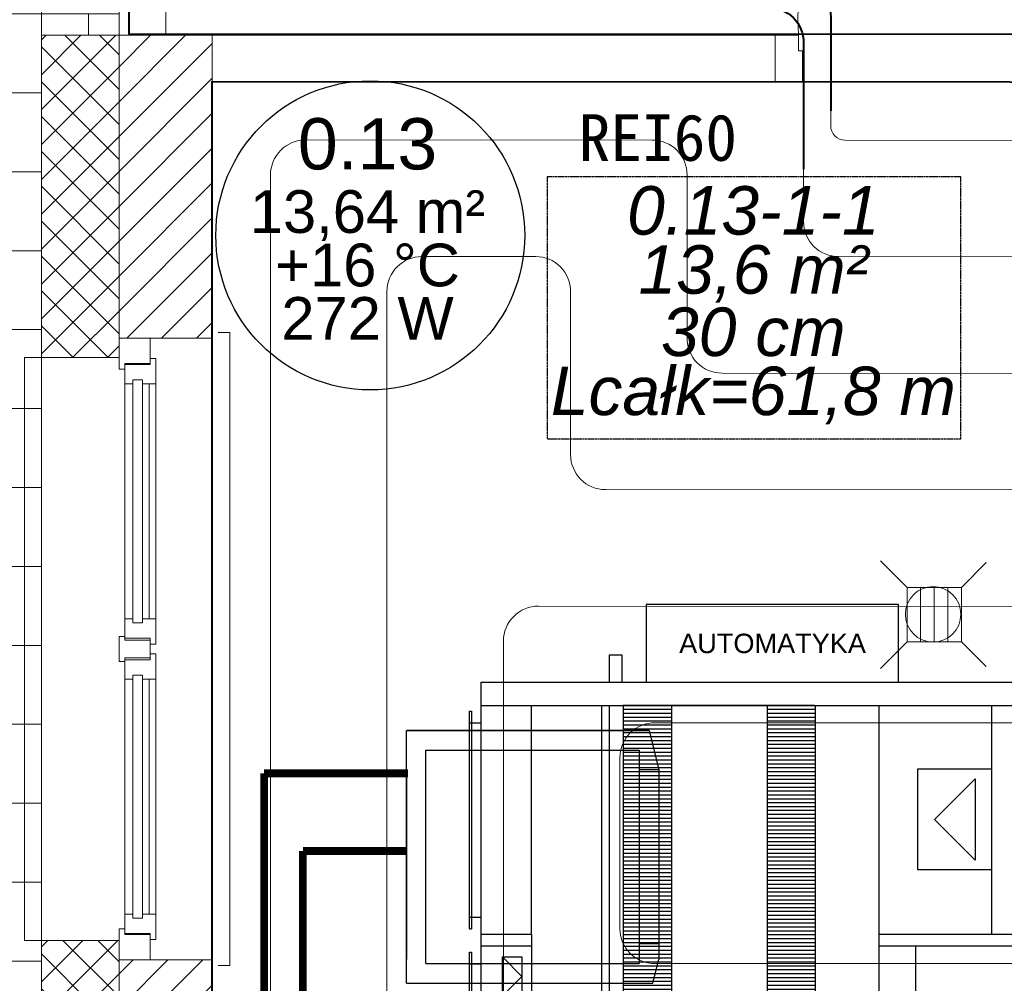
# Model space of a CAD drawing. Header units: millimetres. Extents: x -17122 to 7392, y -6480 to -3200.
# Tile 10 of 70: x -2951 to -2698, y -4936 to -4688. Entities that reach past the tile are written whole.
import ezdxf
from ezdxf.enums import TextEntityAlignment as Align
from ezdxf.lldxf.tags import DXFTag

# ---------------------------------------------------------------- set-up
doc = ezdxf.new("R2010")
doc.units = ezdxf.units.MM
for name, pattern in [('HIDDEN2', [4.7625, 3.175, -1.5875]), ('HIDDENX2', [0.1905, 0.127, -0.0635]), ('VERDECKT2', [4.7625, 3.175, -1.5875])]:
    doc.linetypes.add(name, pattern=pattern)
doc.layers.add('_k_niewidoczna', color=72, linetype='Continuous', lineweight=9, plot=False)
for name, color, linetype, lineweight in [('_k_stolarka', 7, 'Continuous', 13), ('_k_wyposażenia', 251, 'Continuous', 9), ('_k_zarys', 7, 'HIDDEN2', 20), ('_k_ściany', 7, 'Continuous', 0), ('IS_b717ccf2-f286-464b-8c1c-720d6d4c2098__k_kreskowanie', 250, 'Continuous', 5), ('IS_b717ccf2-f286-464b-8c1c-720d6d4c2098__k_wyposażenia', 251, 'Continuous', 5), ('IS_Przyłącze (powrotne)', 5, 'Continuous', 40), ('IS_Przyłącze (zasilające)', 1, 'Continuous', 40), ('Vaillant_K_KM_RL', 153, 'VERDECKT2', 30), ('Vaillant_K_KM_VL', 233, 'Continuous', 30), ('WEN_N-_ZLICZAC', 5, 'Continuous', 30)]:
    doc.layers.add(name, color=color, linetype=linetype, lineweight=lineweight)
for name, color, linetype, lineweight, true_color in [('Default', 7, 'Continuous', 15, 0x000000), ('IS_b717ccf2-f286-464b-8c1c-720d6d4c2098__k_ocieplenie', 7, 'Continuous', 13, 0x000000), ('IS_b717ccf2-f286-464b-8c1c-720d6d4c2098__k_opis', 7, 'Continuous', 5, 0x000000), ('IS_b717ccf2-f286-464b-8c1c-720d6d4c2098__k_ściany', 7, 'Continuous', 5, 0x000000), ('IS_Heating_cooling floor', 7, 'HIDDENX2', 5, 0x008000), ('IS_Room (Automatic)', 7, 'Continuous', 5, 0xffffff), ('IS_Strefa podłóg', 7, 'Continuous', 40, 0x008000), ('IS_Strop1', 7, 'Continuous', 5, 0x000080), ('IS_Wężownica OChP', 7, 'Continuous', 5, 0x800080)]:
    doc.layers.add(name, color=color, linetype=linetype, lineweight=lineweight, true_color=true_color)
doc.layers.add('IS_Zimna_woda', color=5, linetype='SOLID', true_color=0x0000ff)
doc.layers.add('OPAL_COMPACT', color=7, linetype='Continuous')
doc.styles.add('Arial_____', font='arial.ttf')
doc.styles.add('Arial__I__', font='ariali.ttf')
doc.styles.add('GENERATED_STYLE_1', font='MS Gothic.ttf')
doc.styles.get("Standard").update_dxf_attribs({"font": 'arial.ttf'})
tags = doc.linetypes.add('SOLID', pattern=[10, 10, 0]).pattern_tags.tags
tags[6:7] = [DXFTag(74, 4), DXFTag(75, 0), DXFTag(340, '0'), DXFTag(46, 0.0), DXFTag(50, 0.0), DXFTag(44, 0.0), DXFTag(45, 0.0)]
tags[4:5] = [DXFTag(74, 4), DXFTag(75, 0), DXFTag(340, '0'), DXFTag(46, 0.0), DXFTag(50, 0.0), DXFTag(44, 0.0), DXFTag(45, 0.0)]

# ---------------------------------------------------------------- blocks, each defined once
blk = doc.blocks.new('D_130w')
at = {"layer": '_k_niewidoczna', "lineweight": 0, "ltscale": 3}
blk.add_lwpolyline([(0, 140), (0, 10)], dxfattribs=at)
at = {"layer": '_k_stolarka', "lineweight": 0, "ltscale": 2}
for points in [[(-12, 150), (0, 150), (0, 140), (-8, 140), (-8, 142), (-12, 142), (-12, 150)], [(-91.96, 140), (-22, 140)], [(-46.01, 10), (-22, 10)], [(-12, 0), (0, 0), (0, 10), (-8, 10), (-8, 8), (-12, 8), (-12, 0)]]:
    blk.add_lwpolyline(points, dxfattribs=at)
for points in [[(-12, 142), (-12, 138), (-101.98, 138), (-101.98, 142)], [(-101.98, 142), (-101.98, 138), (-91.96, 138), (-91.96, 142)], [(-22, 142), (-22, 138), (-12, 138), (-12, 142)], [(-56.01, 8), (-56.01, 12), (-46.01, 12), (-46.01, 8)], [(-12, 8), (-12, 12), (-46.01, 12), (-46.01, 8)], [(-22, 8), (-22, 12), (-12, 12), (-12, 8)]]:
    blk.add_lwpolyline(points, close=True, dxfattribs=at)
for centre, radius, start, end in [((-11.97, 142.11), 90.11, 182.6174, 270), ((-11.85, 7.63), 44.37, 90.1531, 174.3519)]:
    blk.add_arc(centre, radius, start, end, dxfattribs=at)
blk = doc.blocks.new('D_90')
at = {"layer": '_k_niewidoczna', "lineweight": 0}
blk.add_lwpolyline([(135862.75, 36163.65), (135952.75, 36163.65)], dxfattribs=at)
at = {"layer": '_k_stolarka', "lineweight": 0}
for points in [[(135855.75, 36151.65), (135855.75, 36163.65), (135862.75, 36163.65), (135862.75, 36155.65), (135861.75, 36155.65), (135861.75, 36151.65), (135855.75, 36151.65)], [(135959.75, 36151.65), (135959.75, 36163.65), (135952.75, 36163.65), (135952.75, 36155.65), (135953.75, 36155.65), (135953.75, 36151.65), (135959.75, 36151.65)]]:
    blk.add_lwpolyline(points, dxfattribs=at)
blk.add_lwpolyline([(135861.75, 36151.65), (135865.75, 36151.65), (135865.75, 36061.65), (135861.75, 36061.65)], close=True, dxfattribs=at)
blk.add_lwpolyline([(135865.75, 36061.65, 0.441517), (135953.75, 36151.65)], format="xyb", dxfattribs=at)
at = {"layer": '_k_ściany', "lineweight": 0}
for points in [[(135855.75, 36151.65), (135855.75, 36163.65)], [(135959.75, 36151.65), (135959.75, 36163.65)]]:
    blk.add_lwpolyline(points, dxfattribs=at)
blk = doc.blocks.new('b717ccf2-f286-464b-8c1c-720d6d4c2098')
at = {"layer": 'IS_b717ccf2-f286-464b-8c1c-720d6d4c2098__k_kreskowanie', "lineweight": 0, "ltscale": 2}
h = blk.add_hatch(dxfattribs=at)
h.set_pattern_fill('ANSI37-D9591608-75E2-48B7-82E3-05F', color=256, scale=2, style=0, pattern_type=2)
h.set_pattern_definition([(45, (-5636.062, 4335.4616), (-4.490128, 4.490128), []), (135, (-5636.062, 4335.4616), (-4.490128, -4.490128), [])])
h.paths.add_polyline_path([(-963.83, -744.64), (-963.83, -724.64), (-1535.83, -724.64), (-1535.83, -589.64), (-1555.83, -589.64), (-1555.83, -744.64)], flags=0)
h.paths.add_polyline_path([(-713.83, -644.64), (-713.83, -624.64), (-756.83, -624.64), (-756.83, -724.64), (-853.83, -724.64), (-853.83, -744.64), (-736.83, -744.64), (-736.83, -644.64)], flags=0)
h.paths.add_polyline_path([(309.17, 82.36), (329.17, 82.36), (329.17, 309.36), (-326.83, 309.36), (-326.83, 289.36), (309.17, 289.36)], flags=0)
h.paths.add_polyline_path([(309.17, -317.64), (329.17, -317.64), (329.17, -117.64), (309.17, -117.64)], flags=0)
h.paths.add_polyline_path([(225.67, -724.64), (225.67, -744.64), (329.17, -744.64), (329.17, -517.64), (309.17, -517.64), (309.17, -724.64)], flags=0)
h.paths.add_polyline_path([(-34.33, -724.64), (-34.33, -744.64), (115.67, -744.64), (115.67, -724.64)], flags=0)
h.paths.add_polyline_path([(-404.33, -744.64), (-404.33, -724.64), (-500.83, -724.64), (-500.83, -644.64), (-500.83, -624.64), (-543.83, -624.64), (-543.83, -644.64), (-520.83, -644.64), (-520.83, -744.64)], flags=0)
h.paths.add_polyline_path([(-294.33, -724.64), (-294.33, -744.64), (-144.33, -744.64), (-144.33, -724.64)], flags=0)
h.paths.add_polyline_path([(-1535.83, -356.64), (-1555.83, -356.64), (-1555.83, -439.64), (-1535.83, -439.64)], flags=0)
h.paths.add_polyline_path([(-1535.83, -124.04), (-1555.83, -124.04), (-1555.83, -206.64), (-1535.83, -206.64)], flags=0)
h.paths.add_polyline_path([(-1535.83, 108.56), (-1555.83, 108.56), (-1555.83, 25.96), (-1535.83, 25.96)], flags=0)
h.paths.add_polyline_path([(-1267.27, 289.36), (-1267.27, 309.36), (-1555.83, 309.36), (-1555.83, 212.56), (-1535.83, 212.56), (-1535.83, 289.36)], flags=0)
h.paths.add_polyline_path([(-856.81, 309.36), (-856.81, 289.36), (-436.83, 289.36), (-436.83, 309.36)], flags=0)
h.paths.add_polyline_path([(-966.81, 289.36), (-966.81, 309.36), (-1157.27, 309.36), (-1157.27, 289.36)], flags=0)
h = blk.add_hatch(dxfattribs=at)
h.set_pattern_fill('ANSI31-D9591608-75E2-48B7-82E3-05F', color=256, scale=2, style=0, pattern_type=2)
h.set_pattern_definition([(45, (-5636.062, 4335.4616), (-4.490128, 4.490128), [])])
h.paths.add_polyline_path([(-713.83, -624.64), (-713.83, -600.64), (-780.83, -600.64), (-780.83, -700.64), (-848.83, -700.64), (-848.83, -724.64), (-756.83, -724.64), (-756.83, -624.64)], flags=0)
h.paths.add_polyline_path([(285.17, 82.36), (309.17, 82.36), (309.17, 289.36), (-321.83, 289.36), (-321.83, 265.36), (-221.83, 265.36), (-221.83, 39.36), (-203.83, 39.36), (-203.83, 265.36), (285.17, 265.36)], flags=0)
h.paths.add_polyline_path([(285.17, -317.64), (309.17, -317.64), (309.17, -117.64), (285.17, -117.64)], flags=0)
h.paths.add_polyline_path([(230.67, -700.64), (230.67, -724.64), (309.17, -724.64), (309.17, -517.64), (285.17, -517.64), (285.17, -700.64)], flags=0)
h.paths.add_polyline_path([(-29.33, -700.64), (-29.33, -724.64), (110.67, -724.64), (110.67, -700.64)], flags=0)
h.paths.add_polyline_path([(-289.33, -700.64), (-289.33, -724.64), (-149.33, -724.64), (-149.33, -700.64), (-203.83, -700.64), (-203.83, -356.64), (-221.83, -356.64), (-221.83, -700.64)], flags=0)
h.paths.add_polyline_path([(-409.33, -724.64), (-409.33, -700.64), (-476.83, -700.64), (-476.83, -624.64), (-476.83, -600.64), (-543.83, -600.64), (-543.83, -624.64), (-500.83, -624.64), (-500.83, -724.64)], flags=0)
h.paths.add_polyline_path([(-1535.83, -434.64), (-1511.83, -434.64), (-1511.83, -356.64), (-1535.83, -356.64)], flags=0)
h.paths.add_polyline_path([(-1511.83, -594.64), (-1535.83, -594.64), (-1535.83, -724.64), (-968.83, -724.64), (-968.83, -700.64), (-1511.83, -700.64)], flags=0)
h.paths.add_polyline_path([(-1511.83, 108.56), (-1535.83, 108.56), (-1535.83, 30.96), (-1511.83, 30.96)], flags=0)
h.paths.add_polyline_path([(-1272.27, 265.36), (-1272.27, 289.36), (-1535.83, 289.36), (-1535.83, 212.56), (-1511.83, 212.56), (-1511.83, 265.36)], flags=0)
h.paths.add_polyline_path([(-971.81, 265.36), (-971.81, 289.36), (-1152.27, 289.36), (-1152.27, 265.36)], flags=0)
h.paths.add_polyline_path([(-851.81, 289.36), (-851.81, 265.36), (-441.83, 265.36), (-441.83, 289.36)], flags=0)
h.paths.add_polyline_path([(-1443.83, -206.64), (-1443.83, -188.64), (-1511.83, -188.64), (-1511.83, -129.04), (-1535.83, -129.04), (-1535.83, -206.64)], flags=0)
h.paths.add_polyline_path([(-1339.83, -188.64), (-1339.83, -206.64), (-1255.41, -206.64), (-1255.41, -188.64)], flags=0)
h.paths.add_polyline_path([(-1037.81, -206.64), (-1037.81, -188.64), (-1151.41, -188.64), (-1151.41, -206.64)], flags=0)
h.paths.add_polyline_path([(-803.81, -206.64), (-803.81, -188.64), (-933.81, -188.64), (-933.81, -206.64)], flags=0)
h.paths.add_polyline_path([(-438.83, -188.64), (-438.83, -206.64), (-203.83, -206.64), (-203.83, -64.64), (-221.83, -64.64), (-221.83, -188.64)], flags=0)
h.paths.add_polyline_path([(-530.83, -206.64), (-530.83, -188.64), (-699.81, -188.64), (-699.81, -206.64)], flags=0)
h = blk.add_hatch(dxfattribs=at)
h.set_pattern_fill('AR-B816-D9591608-75E2-48B7-82E3-05', color=256, scale=0.1, style=0, pattern_type=2)
h.set_pattern_definition([(0, (-5636.062, 4335.462), (0, 20.32), []), (90, (-5636.062, 4335.462), (-20.32, 20.32), [20.32, -20.32])])
h.paths.add_polyline_path([(-1555.83, 242.36), (-1755.83, 242.36), (-1755.83, 85.36), (-1555.83, 85.36), (-1555.83, 108.56), (-1535.83, 108.56), (-1535.83, 212.56), (-1555.83, 212.56)], flags=0)
h.paths.add_polyline_path([(-703.83, -729.64), (-703.83, -649.64), (-553.83, -649.64), (-553.83, -729.64)], flags=0)
h.paths.add_polyline_path([(-520.83, -744.64), (-520.83, -644.64), (-543.83, -644.64), (-543.83, -624.64), (-713.83, -624.64), (-713.83, -644.64), (-736.83, -644.64), (-736.83, -744.64), (-1555.83, -744.64), (-1555.83, -356.64), (-1535.83, -356.64), (-1535.83, -206.64), (-1555.83, -206.64), (-1755.83, -206.64), (-1755.83, -944.64), (-520.83, -944.64)], flags=0)
at = {"layer": '_k_stolarka', "lineweight": 0}
for points in [[(-1510.33, -433.14), (-1507.33, -433.14), (-1507.33, -596.14), (-1510.33, -596.14)], [(-1527.83, -434.64), (-1535.83, -434.64), (-1535.83, -442.64), (-1534.33, -442.64), (-1534.33, -441.14), (-1527.83, -441.14), (-1527.83, -434.64)], [(-1555.83, -439.64), (-1560.17, -439.64), (-1560.17, -589.64), (-1555.83, -589.64)], [(-1527.83, -439.89), (-1526.33, -439.89), (-1526.33, -446.39), (-1529.83, -446.39), (-1529.83, -445.39), (-1532.33, -445.39), (-1532.33, -446.39), (-1534.33, -446.39), (-1534.33, -441.39), (-1527.83, -441.39), (-1527.83, -439.89)], [(-1528.08, -506.89), (-1528.08, -446.39)], [(-1526.33, -513.39), (-1527.83, -513.39), (-1527.83, -511.89), (-1534.33, -511.89), (-1534.33, -506.89), (-1532.33, -506.89), (-1532.33, -507.89), (-1529.83, -507.89), (-1529.83, -506.89), (-1526.33, -506.89), (-1526.33, -513.39)], [(-1526.33, -515.89), (-1527.83, -515.89), (-1527.83, -517.39), (-1534.33, -517.39), (-1534.33, -517.89), (-1534.33, -522.39), (-1532.33, -522.39), (-1532.33, -521.39), (-1529.83, -521.39), (-1529.83, -522.39), (-1526.33, -522.39), (-1526.33, -515.89)], [(-1528.08, -582.89), (-1528.08, -522.39)], [(-1527.83, -589.39), (-1526.33, -589.39), (-1526.33, -582.89), (-1529.83, -582.89), (-1529.83, -583.89), (-1532.33, -583.89), (-1532.33, -582.89), (-1534.33, -582.89), (-1534.33, -587.89), (-1527.83, -587.89), (-1527.83, -589.39)], [(-1527.83, -594.64), (-1535.83, -594.64), (-1535.83, -586.64), (-1534.33, -586.64), (-1534.33, -588.14), (-1527.83, -588.14), (-1527.83, -594.64)]]:
    blk.add_lwpolyline(points, dxfattribs=at)
for points in [[(-1534.33, -446.39), (-1534.33, -506.89), (-1532.33, -506.89), (-1532.33, -446.39)], [(-1526.33, -446.39), (-1526.33, -506.89), (-1529.83, -506.89), (-1529.83, -446.39)], [(-1527.83, -512.39), (-1527.83, -516.89), (-1534.33, -516.89), (-1534.33, -517.89), (-1535.83, -517.89), (-1535.83, -511.39), (-1534.33, -511.39), (-1534.33, -512.39)], [(-1534.33, -522.39), (-1534.33, -582.89), (-1532.33, -582.89), (-1532.33, -522.39)], [(-1529.83, -582.89), (-1529.83, -522.39), (-1526.33, -522.39), (-1526.33, -582.89)]]:
    blk.add_lwpolyline(points, close=True, dxfattribs=at)
at = {"layer": '_k_zarys', "lineweight": 0, "ltscale": 2}
for points in [[(-1511.83, -434.64), (-1511.83, -594.64)], [(-1555.83, -439.64), (-1555.83, -589.64)]]:
    blk.add_lwpolyline(points, dxfattribs=at)
at = {"layer": '_k_ściany', "lineweight": 0}
for points in [[(-1511.83, -434.64), (-1535.83, -434.64), (-1535.83, -439.64), (-1555.83, -439.64)], [(-1511.83, -594.64), (-1535.83, -594.64), (-1535.83, -589.64), (-1555.83, -589.64)]]:
    blk.add_lwpolyline(points, dxfattribs=at)
at = {"layer": 'IS_b717ccf2-f286-464b-8c1c-720d6d4c2098__k_ocieplenie', "lineweight": 0}
blk.add_lwpolyline([(-1555.83, -589.64), (-1555.83, -744.64), (-963.83, -744.64)], dxfattribs=at)
for points in [[(-1535.83, -356.64, 0), (-1555.83, -356.64, 0)], [(-1555.83, -356.64, 0), (-1555.83, -439.64, 0)]]:
    blk.add_polyline3d(points, dxfattribs=at)
at = {"layer": 'IS_b717ccf2-f286-464b-8c1c-720d6d4c2098__k_ściany', "lineweight": 0}
for points in [[(-1366.83, -356.64), (-1511.83, -356.64), (-1511.83, -368.64), (-1366.83, -368.64)], [(-1535.83, -594.64), (-1535.83, -724.64), (-968.83, -724.64)], [(-1511.83, -594.64), (-1511.83, -700.64), (-968.83, -700.64)]]:
    blk.add_lwpolyline(points, dxfattribs=at)
for points in [[(-1511.83, -356.64, 0), (-1535.83, -356.64, 0)], [(-1535.83, -356.64, 0), (-1535.83, -434.64, 0)], [(-1511.83, -356.64, 0), (-1511.83, -434.64, 0)]]:
    blk.add_polyline3d(points, dxfattribs=at)
at = {"layer": 'IS_b717ccf2-f286-464b-8c1c-720d6d4c2098__k_wyposażenia', "lineweight": 0}
blk.add_blockref('D_130w', (-1523.83, -356.64), dxfattribs=at)
at = {"layer": 'IS_b717ccf2-f286-464b-8c1c-720d6d4c2098__k_ściany', "lineweight": 0, "ltscale": 2, "rotation": 180}
blk.add_blockref('D_90', (134592.93, 35795.01), dxfattribs=at)
at = {"layer": 'IS_b717ccf2-f286-464b-8c1c-720d6d4c2098__k_opis', "lineweight": 0, "insert": (-1397.06, -389.17), "char_height": 12, "attachment_point": 8, "style": 'GENERATED_STYLE_1'}
blk.add_mtext('REI60', dxfattribs=at)
blk = doc.blocks.new('kratka_sc')
at = {"layer": '_k_wyposażenia', "flags": 128}
for points in [[(352121.24, 25947.58), (352114.84, 25953.98)], [(352135.24, 25947.58), (352142.06, 25954.41)], [(352124.74, 25947.58), (352124.74, 25933.58)], [(352128.24, 25947.58), (352128.24, 25933.58)], [(352131.74, 25947.58), (352131.74, 25933.58)], [(352121.24, 25933.58), (352114.89, 25927.24)], [(352135.24, 25933.58), (352142.06, 25926.76)]]:
    blk.add_lwpolyline(points, dxfattribs=at)
blk.add_lwpolyline([(352121.24, 25947.58), (352135.24, 25947.58), (352135.24, 25933.58), (352121.24, 25933.58)], close=True, dxfattribs=at)
at = {"layer": '_k_wyposażenia'}
blk.add_circle((352128.52, 25940.67), 7.15, dxfattribs=at)
blk = doc.blocks.new('A$C1C800824')
at = {"layer": 'OPAL_COMPACT'}
for p, q in [((360.6, 1400), (392.6, 1400)), ((360.6, 1330), (360.6, 1400)), ((392.6, 1400), (392.6, 1330)), ((30, 0), (30, 1330)), ((30, 1330), (1620, 1330)), ((1620, 1330), (1620, 0)), ((1620, 670), (1620, 1325)), ((30, 1270), (1620, 1270)), ((160, 680), (160, 1270)), ((340.6, 1270), (395.6, 1270)), ((340.6, 270), (340.6, 1270)), ((360.6, 270), (360.6, 1270)), ((889.1, 1270), (395, 1270)), ((395.6, 1270), (395.6, 270)), ((520.6, 1270), (520.6, 270)), ((766.6, 1270), (766.6, 270)), ((891.6, 270), (891.6, 1270)), ((1055, 60), (1055, 1270)), ((1345, 1270), (1345, 680)), ((1490, 680), (1490, 1270)), ((0, 1255), (5, 1255)), ((0, 695), (0, 1255)), ((5, 1255), (5, 695)), ((395.6, 1260), (520.6, 1260)), ((395.6, 1250), (520.6, 1250)), ((766.6, 1260), (891.6, 1260)), ((766.6, 1250), (891.6, 1250)), ((1650, 1255), (1645, 1255)), ((1645, 1255), (1645, 695)), ((1650, 695), (1650, 1255)), ((0, 1225), (30, 1225)), ((0, 1225), (30, 1225)), ((5, 1225), (30, 1225)), ((30, 725), (30, 1225)), ((395.6, 1240), (520.6, 1240)), ((395.6, 1230), (520.6, 1230)), ((395.6, 1220), (520.6, 1220)), ((766.6, 1240), (891.6, 1240)), ((766.6, 1230), (891.6, 1230)), ((766.6, 1220), (891.6, 1220)), ((1620, 725), (1620, 1225)), ((1650, 1225), (1620, 1225)), ((1650, 1225), (1620, 1225)), ((1645, 1225), (1620, 1225)), ((395.6, 1210), (520.6, 1210)), ((395.6, 1200), (520.6, 1200)), ((766.6, 1210), (891.6, 1210)), ((766.6, 1200), (891.6, 1200)), ((395.6, 1190), (520.6, 1190)), ((395.6, 1180), (520.6, 1180)), ((395.6, 1170), (520.6, 1170)), ((766.6, 1190), (891.6, 1190)), ((766.6, 1180), (891.6, 1180)), ((766.6, 1170), (891.6, 1170)), ((395.6, 1160), (520.6, 1160)), ((395.6, 1150), (520.6, 1150)), ((766.6, 1160), (891.6, 1160)), ((766.6, 1150), (891.6, 1150)), ((395.6, 1140), (520.6, 1140)), ((395.6, 1130), (520.6, 1130)), ((395.6, 1120), (520.6, 1120)), ((766.6, 1140), (891.6, 1140)), ((766.6, 1130), (891.6, 1130)), ((766.6, 1120), (891.6, 1120)), ((395.6, 1110), (520.6, 1110)), ((395.6, 1100), (520.6, 1100)), ((766.6, 1110), (891.6, 1110)), ((766.6, 1100), (891.6, 1100)), ((395.6, 1090), (520.6, 1090)), ((395.6, 1080), (520.6, 1080)), ((395.6, 1070), (520.6, 1070)), ((766.6, 1090), (891.6, 1090)), ((766.6, 1080), (891.6, 1080)), ((766.6, 1070), (891.6, 1070)), ((395.6, 1060), (520.6, 1060)), ((395.6, 1050), (520.6, 1050)), ((395.6, 1040), (520.6, 1040)), ((766.6, 1060), (891.6, 1060)), ((766.6, 1050), (891.6, 1050)), ((766.6, 1040), (891.6, 1040)), ((395.6, 1030), (520.6, 1030)), ((395.6, 1020), (520.6, 1020)), ((766.6, 1030), (891.6, 1030)), ((766.6, 1020), (891.6, 1020)), ((395.6, 1010), (520.6, 1010)), ((395.6, 1000), (520.6, 1000)), ((395.6, 990), (520.6, 990)), ((766.6, 1010), (891.6, 1010)), ((766.6, 1000), (891.6, 1000)), ((766.6, 990), (891.6, 990)), ((395.6, 980), (520.6, 980)), ((395.6, 970), (520.6, 970)), ((766.6, 980), (891.6, 980)), ((766.6, 970), (891.6, 970)), ((395.6, 960), (520.6, 960)), ((395.6, 950), (520.6, 950)), ((395.6, 940), (520.6, 940)), ((766.6, 960), (891.6, 960)), ((766.6, 950), (891.6, 950)), ((766.6, 940), (891.6, 940)), ((395.6, 930), (520.6, 930)), ((395.6, 920), (520.6, 920)), ((766.6, 930), (891.6, 930)), ((766.6, 920), (891.6, 920)), ((395.6, 910), (520.6, 910)), ((395.6, 900), (520.6, 900)), ((395.6, 890), (520.6, 890)), ((766.6, 910), (891.6, 910)), ((766.6, 900), (891.6, 900)), ((766.6, 890), (891.6, 890)), ((395.6, 880), (520.6, 880)), ((395.6, 870), (520.6, 870)), ((766.6, 880), (891.6, 880)), ((766.6, 870), (891.6, 870)), ((395.6, 860), (520.6, 860)), ((395.6, 850), (520.6, 850)), ((395.6, 840), (520.6, 840)), ((766.6, 860), (891.6, 860)), ((766.6, 850), (891.6, 850)), ((766.6, 840), (891.6, 840)), ((395.6, 830), (520.6, 830)), ((395.6, 820), (520.6, 820)), ((766.6, 830), (891.6, 830)), ((766.6, 820), (891.6, 820)), ((395.6, 810), (520.6, 810)), ((395.6, 800), (520.6, 800)), ((395.6, 790), (520.6, 790)), ((766.6, 810), (891.6, 810)), ((766.6, 800), (891.6, 800)), ((766.6, 790), (891.6, 790)), ((395, 770), (520.6, 770)), ((395.6, 780), (520.6, 780)), ((766.6, 780), (891.6, 780)), ((766.6, 770), (891.6, 770)), ((395.6, 760), (520.6, 760)), ((395.6, 750), (520.6, 750)), ((395.6, 740), (520.6, 740)), ((766.6, 760), (891.6, 760)), ((766.6, 750), (891.6, 750)), ((766.6, 740), (891.6, 740)), ((0, 725), (30, 725)), ((5, 725), (30, 725)), ((395.6, 730), (520.6, 730)), ((395.6, 720), (520.6, 720)), ((766.6, 730), (891.6, 730)), ((766.6, 720), (891.6, 720)), ((1650, 725), (1620, 725)), ((1645, 725), (1620, 725)), ((0, 695), (5, 695)), ((395.6, 710), (520.6, 710)), ((395.6, 700), (520.6, 700)), ((395.6, 690), (520.6, 690)), ((766.6, 710), (891.6, 710)), ((766.6, 700), (891.6, 700)), ((766.6, 690), (891.6, 690)), ((1650, 695), (1645, 695)), ((160, 680), (30, 680)), ((30, 160), (30, 660)), ((160, 680), (160, 650)), ((395.6, 680), (520.6, 680)), ((395.6, 670), (520.6, 670)), ((395.6, 660), (520.6, 660)), ((766.6, 680), (891.6, 680)), ((766.6, 670), (891.6, 670)), ((766.6, 660), (891.6, 660)), ((1620, 680), (1055, 680)), ((1620, 0), (1620, 660)), ((0, 635), (5, 635)), ((0, 75), (0, 635)), ((5, 635), (5, 75)), ((160, 650), (30, 650)), ((160, 650), (160, 60)), ((395.6, 650), (520.6, 650)), ((395.6, 640), (520.6, 640)), ((766.6, 650), (891.6, 650)), ((766.6, 640), (891.6, 640)), ((1620, 650), (1055, 650)), ((1150, 60), (1150, 650)), ((1650, 635), (1645, 635)), ((1645, 635), (1645, 75)), ((1650, 75), (1650, 635)), ((395.6, 630), (520.6, 630)), ((395.6, 620), (520.6, 620)), ((395.6, 610), (520.6, 610)), ((766.6, 630), (891.6, 630)), ((766.6, 620), (891.6, 620)), ((766.6, 610), (891.6, 610)), ((0, 605), (30, 605)), ((0, 605), (30, 605)), ((5, 605), (30, 605)), ((30, 105), (30, 605)), ((395.6, 600), (520.6, 600)), ((395.6, 590), (520.6, 590)), ((766.6, 600), (891.6, 600)), ((766.6, 590), (891.6, 590)), ((1620, 105), (1620, 605)), ((1650, 605), (1620, 605)), ((1650, 605), (1620, 605)), ((1645, 605), (1620, 605)), ((395.6, 580), (520.6, 580)), ((395.6, 570), (520.6, 570)), ((395.6, 560), (520.6, 560)), ((766.6, 580), (891.6, 580)), ((766.6, 570), (891.6, 570)), ((766.6, 560), (891.6, 560)), ((395.6, 550), (520.6, 550)), ((395.6, 540), (520.6, 540)), ((766.6, 550), (891.6, 550)), ((766.6, 540), (891.6, 540)), ((395.6, 530), (520.6, 530)), ((395.6, 520), (520.6, 520)), ((395.6, 510), (520.6, 510)), ((766.6, 530), (891.6, 530)), ((766.6, 520), (891.6, 520)), ((766.6, 510), (891.6, 510)), ((395.6, 500), (520.6, 500)), ((395.6, 490), (520.6, 490)), ((766.6, 500), (891.6, 500)), ((766.6, 490), (891.6, 490)), ((395.6, 480), (520.6, 480)), ((395.6, 470), (520.6, 470)), ((395.6, 460), (520.6, 460)), ((766.6, 480), (891.6, 480)), ((766.6, 470), (891.6, 470)), ((766.6, 460), (891.6, 460)), ((395.6, 450), (520.6, 450)), ((395.6, 440), (520.6, 440)), ((766.6, 450), (891.6, 450)), ((766.6, 440), (891.6, 440)), ((395.6, 430), (520.6, 430)), ((395.6, 420), (520.6, 420)), ((395.6, 410), (520.6, 410)), ((766.6, 430), (891.6, 430)), ((766.6, 420), (891.6, 420)), ((766.6, 410), (891.6, 410)), ((395.6, 400), (520.6, 400)), ((395.6, 390), (520.6, 390)), ((766.6, 400), (891.6, 400)), ((766.6, 390), (891.6, 390)), ((395.6, 380), (520.6, 380)), ((395.6, 370), (520.6, 370)), ((395.6, 360), (520.6, 360)), ((766.6, 380), (891.6, 380)), ((766.6, 370), (891.6, 370)), ((766.6, 360), (891.6, 360)), ((395.6, 350), (520.6, 350)), ((395.6, 340), (520.6, 340)), ((395.6, 330), (520.6, 330)), ((766.6, 350), (891.6, 350)), ((766.6, 340), (891.6, 340)), ((766.6, 330), (891.6, 330)), ((395.6, 320), (520.6, 320)), ((395.6, 310), (520.6, 310)), ((766.6, 320), (891.6, 320)), ((766.6, 310), (891.6, 310)), ((395.6, 300), (520.6, 300)), ((395.6, 290), (520.6, 290)), ((395.6, 280), (520.6, 280)), ((766.6, 300), (891.6, 300)), ((766.6, 290), (891.6, 290)), ((766.6, 280), (891.6, 280)), ((395.6, 270), (340.6, 270)), ((395.6, 270), (889.1, 270)), ((395.6, 270), (520.6, 270)), ((778.1, 270), (891.6, 270)), ((568.1, 252.5), (573.1, 252.5)), ((568.1, 77.5), (568.1, 252.5)), ((568.1, 77.5), (568.1, 252.5)), ((573.1, 252.5), (573.1, 77.5)), ((688.1, 252.5), (693.1, 252.5)), ((688.1, 252.5), (688.1, 77.5)), ((693.1, 252.5), (693.1, 77.5)), ((693.1, 222.5), (568.1, 222.5)), ((693.1, 217.5), (568.1, 217.5)), ((0, 105), (30, 105)), ((5, 105), (30, 105)), ((693.1, 112.5), (568.1, 112.5)), ((693.1, 107.5), (568.1, 107.5)), ((1650, 105), (1620, 105)), ((1645, 105), (1620, 105)), ((573.1, 77.5), (568.1, 77.5)), ((693.1, 77.5), (688.1, 77.5)), ((0, 75), (5, 75)), ((1620, 60), (30, 60)), ((1650, 75), (1645, 75)), ((1620, 0), (30, 0))]:
    blk.add_line(p, q, dxfattribs=at)
at = {"layer": 'OPAL_COMPACT', "color": 1}
for p, q in [((1565, 1207.5), (1515, 1242.5)), ((1515, 1242.5), (1565, 1242.5)), ((1515, 707.5), (1515, 1242.5)), ((1565, 1242.5), (1565, 707.5)), ((1515, 1157.5), (1565, 1207.5)), ((1565, 1107.5), (1515, 1157.5)), ((1155, 1106.4), (1345, 1106.4)), ((1155, 846.4), (1155, 1106.4)), ((1345, 1106.4), (1345, 846.4)), ((1515, 1057.5), (1565, 1107.5)), ((1197.7, 976.4), (1302.3, 1080.9)), ((1302.3, 1080.9), (1302.3, 871.8)), ((1565, 1007.5), (1515, 1057.5)), ((1515, 957.5), (1565, 1007.5)), ((1302.3, 871.8), (1197.7, 976.4)), ((1565, 907.5), (1515, 957.5)), ((1515, 857.5), (1565, 907.5)), ((1345, 846.4), (1155, 846.4)), ((1565, 807.5), (1515, 857.5)), ((1515, 757.5), (1565, 807.5)), ((1565, 707.5), (1515, 757.5)), ((1565, 707.5), (1515, 707.5))]:
    blk.add_line(p, q, dxfattribs=at)
at = {"layer": 'OPAL_COMPACT', "color": 5}
for p, q in [((85, 622.5), (135, 572.5)), ((85, 87.5), (85, 622.5)), ((85, 622.5), (135, 622.5)), ((135, 622.5), (135, 87.5)), ((135, 572.5), (85, 522.5)), ((85, 522.5), (135, 472.5)), ((1150, 500), (1150, 240)), ((1340, 500), (1150, 500)), ((1340, 240), (1340, 500)), ((135, 472.5), (85, 422.5)), ((1297.3, 370), (1192.7, 474.5)), ((1192.7, 474.5), (1192.7, 265.5)), ((85, 422.5), (135, 372.5)), ((135, 372.5), (85, 322.5)), ((1192.7, 265.5), (1297.3, 370)), ((85, 322.5), (135, 272.5)), ((135, 272.5), (85, 222.5)), ((1150, 240), (1340, 240)), ((85, 222.5), (135, 172.5)), ((135, 172.5), (85, 122.5)), ((85, 122.5), (135, 87.5)), ((135, 87.5), (85, 87.5))]:
    blk.add_line(p, q, dxfattribs=at)
at = {"layer": 'OPAL_COMPACT'}
blk.add_lwpolyline([(455.6, 1530), (455.6, 1330), (1105.6, 1330), (1105.6, 1530), (455.6, 1530)], dxfattribs=at)
blk.add_circle((630.6, 167), 50, dxfattribs=at)
at = {"layer": 'OPAL_COMPACT', "linetype": 'Continuous'}
blk.add_text('AUTOMATYKA', height=50, dxfattribs=at).set_placement((540.2, 1404.8))
blk = doc.blocks.new('A$C22553C9B')
at = {"layer": 'IS_Zimna_woda', "color": 0, "lineweight": 30}
for p, q in [((10.07, 65), (58.93, 65)), ((10.07, 65), (10.07, 60)), ((54.93, 65), (54.93, 60)), ((0, 0), (0, 62.5)), ((0, 62.5), (0, 0)), ((5, 5), (5, 60)), ((5, 60), (60, 60)), ((60, 5), (5, 5)), ((65, 0), (0, 0)), ((10.07, 0), (58.93, 0))]:
    blk.add_line(p, q, dxfattribs=at)
for points in [[(0, 62.5), (10.07, 65)], [(65, 63.49), (58.93, 65)], [(65, 0), (65, 63.49)], [(60, 5), (60, 60)]]:
    blk.add_lwpolyline(points, dxfattribs=at)

msp = doc.modelspace()

# ---------------------------------------------------------------- block references
at = {"layer": 'Default', "lineweight": 5, "zscale": 100}
msp.add_blockref('b717ccf2-f286-464b-8c1c-720d6d4c2098', (-1389.75, -4335.46), dxfattribs=at)

# ---------------------------------------------------------------- next in the draw order: linework, layer by layer
at = {"lineweight": 30}
msp.add_circle((-2860.88, -4743.62), 39.78, dxfattribs=at)
at = {"layer": 'IS_Heating_cooling floor', "lineweight": 30}
msp.add_lwpolyline([(-2815.32, -4796.02), (-2708.74, -4796.02), (-2708.74, -4728.56), (-2815.32, -4728.56)], close=True, dxfattribs=at)
at = {"layer": 'IS_Przyłącze (powrotne)', "color": 172, "true_color": 0x0000c8, "transparency": 33554687, "extrusion": (0, 0, -1)}
msp.add_lwpolyline([(2477.66, -4535.2), (2477.01, -4535.2, 0.414214), (2476.39, -4535.83), (2476.39, -4557.15, 0.414214), (2485.39, -4566.15), (2748.4, -4566.15, 0.414214), (2756.46, -4558.08), (2756.46, -4557.75, -0.414214), (2764.53, -4549.68), (2902.2, -4549.68, -0.414214), (2911.2, -4558.68), (2911.2, -4669.38, -0.414214), (2902.2, -4678.38), (2751.27, -4678.38, 0.414226), (2742.27, -4687.38), (2742.27, -4704.09), (2742.27, -4711.59)], format="xyb", dxfattribs=at)
at = {"layer": 'IS_Przyłącze (zasilające)', "color": 172, "true_color": 0x0000c8, "transparency": 33554687}
msp.add_lwpolyline([(-2477.66, -4532.5), (-2478.31, -4532.5, 0.414214), (-2478.94, -4533.13), (-2478.94, -4550.96, -0.414214), (-2487.94, -4559.96), (-2743.5, -4559.96, -0.414214), (-2751.29, -4552.16), (-2751.29, -4551.84, 0.414214), (-2759.09, -4544.04), (-2909.17, -4544.04, 0.414214), (-2918.17, -4553.04), (-2918.17, -4676, 0.414214), (-2909.17, -4685), (-2758.25, -4685, -0.414226), (-2749.25, -4694), (-2749.25, -4704.09), (-2749.25, -4726.59)], format="xyb", dxfattribs=at)
at = {"layer": 'IS_Room (Automatic)'}
msp.add_circle((-2860.88, -4743.62), 39.78, dxfattribs=at)
at = {"layer": 'IS_Strefa podłóg'}
for points in [[(-2158.58, -4692.1), (-2922.98, -4691.84), (-2922.98, -4542.1), (-2158.07, -4542.1)], [(-2490.58, -5036.1), (-2901.58, -5036.1), (-2901.58, -4704.05), (-2490.58, -4704.16)]]:
    msp.add_lwpolyline(points, close=True, dxfattribs=at)
at = {"layer": 'IS_Strop1'}
msp.add_lwpolyline([(-2945.58, -4026.1), (-1060.58, -4026.1), (-1060.58, -5080.1), (-1910.58, -5080.1), (-1910.58, -4980.1), (-2126.58, -4980.1), (-2126.58, -5080.1), (-2945.58, -5080.1)], close=True, dxfattribs=at)
at = {"layer": 'IS_Wężownica OChP', "color": 172, "true_color": 0x0000c8, "transparency": 33554687}
for points in [[(-2742.27, -4711.59), (-2742.27, -4715.42, 0.414214), (-2738.6, -4719.09), (-2514.57, -4719.16, -0.414132)], [(-2514.58, -5021.1), (-2877.58, -5021.1, -0.414214), (-2886.58, -5012.1), (-2886.58, -4728.06, -0.414295), (-2877.57, -4719.06), (-2788.25, -4719.08, -0.414214), (-2779.25, -4728.08), (-2779.27, -4770.08, 0.414214), (-2770.27, -4779.09), (-2574.57, -4779.14, -0.414131)], [(-2544.57, -4749.15), (-2740.26, -4749.09, -0.414214), (-2749.26, -4740.09), (-2749.25, -4726.59)], [(-2604.57, -4809.13), (-2800.28, -4809.08, -0.414213), (-2809.27, -4800.07), (-2809.26, -4758.07, 0.414214), (-2818.26, -4749.07), (-2847.57, -4749.06, 0.414295), (-2856.58, -4758.06), (-2856.58, -4982.1, 0.414214), (-2847.58, -4991.1), (-2544.58, -4991.1, 0.414214)], [(-2574.58, -4961.1), (-2817.58, -4961.1, -0.414214), (-2826.58, -4952.1), (-2826.58, -4848.07, -0.414296), (-2817.57, -4839.07), (-2634.57, -4839.12, -0.414133)], [(-2664.57, -4869.12), (-2787.57, -4869.08, 0.414296), (-2796.58, -4878.08), (-2796.58, -4922.1, 0.414214), (-2787.58, -4931.1), (-2604.58, -4931.1, 0.414213)]]:
    msp.add_lwpolyline(points, format="xyb", dxfattribs=at)
at = {"layer": 'Vaillant_K_KM_RL', "color": 4, "ltscale": 0.05, "const_width": 2}
for points in [[(-2888.24, -5289.33), (-2888.24, -4882.1)], [(-2888.24, -4882.1), (-2851.15, -4882.1)]]:
    msp.add_lwpolyline(points, dxfattribs=at)
at = {"layer": 'Vaillant_K_KM_VL', "color": 1, "ltscale": 0.2, "const_width": 2}
for points in [[(-2878.24, -5289.33), (-2878.24, -4902.1)], [(-2878.24, -4902.1), (-2851.58, -4902.1)]]:
    msp.add_lwpolyline(points, dxfattribs=at)

# ---------------------------------------------------------------- next in the draw order: block references
at = {"rotation": 270}
msp.add_blockref('A$C22553C9B', (-2851.58, -4871.1), dxfattribs=at)
at = {"layer": '_k_wyposażenia', "lineweight": 0, "xscale": -1}
msp.add_blockref('kratka_sc', (349412.63, -30781.84), dxfattribs=at)
at = {"layer": 'WEN_N-_ZLICZAC', "xscale": 0.1, "yscale": 0.1, "zscale": 0.1}
msp.add_blockref('A$C1C800824', (-2835.33, -4991.63), dxfattribs=at)

# ---------------------------------------------------------------- next in the draw order: texts
at = {"layer": 'IS_Heating_cooling floor', "color": 96, "true_color": 0x008000, "transparency": 33554687, "style": 'Arial__I__'}
for s, p in [('0.13-1-1', (-2762.2, -4747.19)), ('30 cm', (-2762.2, -4778.44))]:
    msp.add_text(s, height=12.5, dxfattribs=at).set_placement(p, align=Align.BOTTOM_CENTER)
for s, p in [('13,6 m²', (-2762.2, -4752.4)), ('Lcałk=61,8 m', (-2762.2, -4783.65))]:
    msp.add_text(s, height=12.5, dxfattribs=at).set_placement(p, align=Align.MIDDLE_CENTER)
at = {"layer": 'IS_Room (Automatic)', "color": 18, "true_color": 0x000000, "transparency": 33554687, "style": 'Arial_____'}
msp.add_text('0.13', height=13.2, dxfattribs=at).set_placement((-2861.58, -4730.61), align=Align.BOTTOM_CENTER)
for s, p in [('13,64 m²', (-2861.58, -4737.49)), ('+16 °C', (-2861.58, -4751.24)), ('272 W', (-2861.58, -4764.99))]:
    msp.add_text(s, height=11, dxfattribs=at).set_placement(p, align=Align.MIDDLE_CENTER)

doc.saveas('drawing.dxf')
